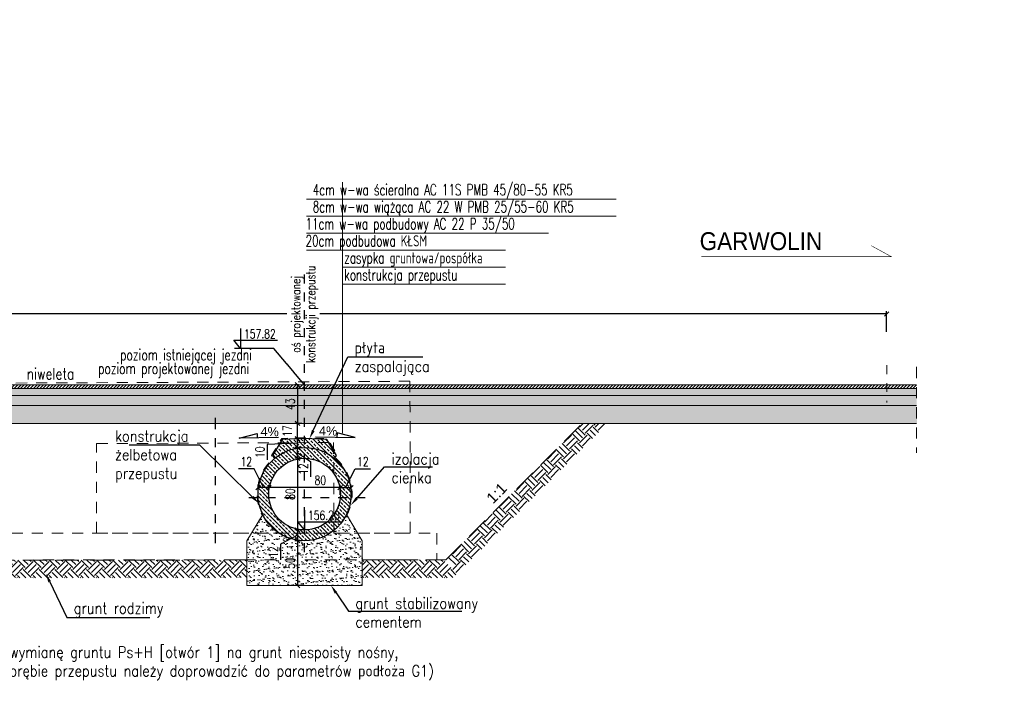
# Model space of a CAD drawing. Header units: metres. Extents: x 0 to 7550187, y 0 to 5738922.
# Tile 27 of 43: x 7549264.85 to 7549275.85, y 5738672.16 to 5738679.61. Entities that reach past the tile are written whole.
import ezdxf
from ezdxf import colors
from ezdxf.entities.mleader import LeaderData, LeaderLine
from ezdxf.enums import TextEntityAlignment as Align
from ezdxf.math import Vec2, Vec3

# ---------------------------------------------------------------- set-up
doc = ezdxf.new("R2010")
doc.units = ezdxf.units.M
doc.header["$PDSIZE"] = -1
for name, pattern in [('DASHDOT', [25.4, 12.7, -6.35, 0, -6.35]), ('DGN Style 4', [0.051488, 0.025744, -0.012872, 0, -0.012872]), ('HIDDEN', [0.375, 0.25, -0.125]), ('KRESKAKROPKA2', [0.5, 0.25, -0.125, 0, -0.125])]:
    doc.linetypes.add(name, pattern=pattern)
for name, color, linetype in [('__STYL_RZĘDNE', 4, 'Continuous'), ('_STYL_KONS_', 4, 'Continuous'), ('_STYL_OPISY', 7, 'Continuous'), ('_STYL_OSIE', 5, 'DASHDOT'), ('_STYL_WYMIARY', 7, 'Continuous')]:
    doc.layers.add(name, color=color, linetype=linetype)
for name, color, linetype, lineweight in [('_STYL_HATCH', 7, 'Continuous', 0), ('_STYL_JEZDNIA', 5, 'Continuous', 0), ('_STYL_KONS', 3, 'Continuous', 0), ('_STYL_KONS_CIENKIE', 5, 'Continuous', 0), ('_STYL_OPIS', 4, 'Continuous', 0), ('_STYL_TEREN', 4, 'Continuous', 0), ('Osie', 7, 'DGN Style 4', 0)]:
    doc.layers.add(name, color=color, linetype=linetype, lineweight=lineweight)
doc.styles.add('arial', font='arial.ttf', dxfattribs={"width": 0.9})
doc.styles.add('opis_1_50cm', font='arial.ttf', dxfattribs={"height": 12.5})
doc.styles.add('Romans', font='Romans.shx', dxfattribs={"width": 0.75})
doc.styles.get("Standard").update_dxf_attribs({"font": 'romans.shx', "width": 0.75})
doc.dimstyles.new('1-50', dxfattribs={"dimscale": 0.05, "dimtxt": 2, "dimasz": 1, "dimexe": 0.625, "dimexo": 0.625, "dimtad": 1, "dimdec": 0, "dimlfac": 100, "dimzin": 1, "dimtxsty": 'Standard', "dimblk": 'OBLIQUE', "dimcen": 1, "dimclrd": 256, "dimclre": 256, "dimclrt": 4, "dimadec": 0, "dimazin": 0, "dimtfac": 1, "dimtdec": 0, "dimtmove": 1, "dimatfit": 2, "dimfxl": 0, "dimtzin": 1, "dimarcsym": 0})
pattern_1 = [(45, (7549201.16452, 5738696.38601), (1e-17, 0.1767767), [0.125, -0.125]), (45, (7549201.13138, 5738696.41915), (1e-17, 0.1767767), [0.125, -0.125]), (45, (7549201.09823, 5738696.4523), (1e-17, 0.1767767), [0.125, -0.125]), (135, (7549201.09823, 5738696.4744), (-0.1767767, 3e-17), [0.125, -0.125]), (135, (7549201.13138, 5738696.50754), (-0.1767767, 3e-17), [0.125, -0.125]), (135, (7549201.16452, 5738696.54069), (-0.1767767, 3e-17), [0.125, -0.125])]

# ---------------------------------------------------------------- blocks, each defined once
blk = doc.blocks.new('_Oblique')
at = {"color": 0, "linetype": 'ByBlock', "lineweight": -2}
blk.add_line((-0.5, -0.5), (0.5, 0.5), dxfattribs=at)
blk = doc.blocks.new('*D37')
at = {"layer": '_STYL_WYMIARY', "lineweight": -2, "transparency": 16777216}
for p, q in [((7549259.533, 5738676.126), (7549259.533, 5738676.357)), ((7549274.533, 5738676.126), (7549274.533, 5738676.357)), ((7549274.533, 5738676.326), (7549259.533, 5738676.326))]:
    blk.add_line(p, q, dxfattribs=at)
at = {"layer": 'Defpoints', "color": 0, "transparency": 16777216}
for p in [(7549259.533, 5738676.326), (7549274.533, 5738675.754), (7549259.533, 5738675.414)]:
    blk.add_point(p, dxfattribs=at)
at = {"layer": '_STYL_WYMIARY', "lineweight": -2, "transparency": 16777216, "xscale": 0.05, "yscale": 0.05, "zscale": 0.05, "rotation": 180}
blk.add_blockref('_Oblique', (7549259.533, 5738676.326), dxfattribs=at)
at = {"layer": '_STYL_WYMIARY', "lineweight": -2, "transparency": 16777216, "xscale": 0.05, "yscale": 0.05, "zscale": 0.05}
blk.add_blockref('_Oblique', (7549274.533, 5738676.326), dxfattribs=at)
at = {"layer": '_STYL_WYMIARY', "color": 4, "transparency": 16777216, "insert": (7549261.114, 5738676.407), "char_height": 0.1, "attachment_point": 5}
blk.add_mtext('~', dxfattribs=at)
blk = doc.blocks.new('*D38')
at = {"layer": '_STYL_WYMIARY', "lineweight": -2, "transparency": 16777216}
for p, q in [((7549267.635, 5738674.305), (7549267.635, 5738674.418)), ((7549268.431, 5738674.387), (7549267.635, 5738674.387)), ((7549268.431, 5738674.305), (7549268.431, 5738674.418))]:
    blk.add_line(p, q, dxfattribs=at)
at = {"layer": 'Defpoints', "color": 0, "transparency": 16777216}
for p in [(7549267.635, 5738674.387), (7549267.635, 5738674.274), (7549268.431, 5738674.274)]:
    blk.add_point(p, dxfattribs=at)
at = {"layer": '_STYL_WYMIARY', "lineweight": -2, "transparency": 16777216, "xscale": 0.05, "yscale": 0.05, "zscale": 0.05, "rotation": 180}
blk.add_blockref('_Oblique', (7549267.635, 5738674.387), dxfattribs=at)
at = {"layer": '_STYL_WYMIARY', "lineweight": -2, "transparency": 16777216, "xscale": 0.05, "yscale": 0.05, "zscale": 0.05}
blk.add_blockref('_Oblique', (7549268.431, 5738674.387), dxfattribs=at)
at = {"layer": '_STYL_WYMIARY', "color": 4, "transparency": 16777216, "insert": (7549268.209, 5738674.468), "char_height": 0.1, "attachment_point": 5}
blk.add_mtext('80', dxfattribs=at)
blk = doc.blocks.new('*D39')
at = {"layer": '_STYL_WYMIARY', "lineweight": -2, "transparency": 16777216}
for p, q in [((7549268.002, 5738674.714), (7549267.923, 5738674.714)), ((7549267.954, 5738674.714), (7549267.954, 5738673.914)), ((7549268.002, 5738673.914), (7549267.923, 5738673.914))]:
    blk.add_line(p, q, dxfattribs=at)
at = {"layer": 'Defpoints', "color": 0, "transparency": 16777216}
for p in [(7549268.033, 5738674.714), (7549267.954, 5738673.914), (7549268.033, 5738673.914)]:
    blk.add_point(p, dxfattribs=at)
at = {"layer": '_STYL_WYMIARY', "lineweight": -2, "transparency": 16777216, "xscale": 0.05, "yscale": 0.05, "zscale": 0.05}
for p, rotation in [((7549267.954, 5738674.714), 90), ((7549267.954, 5738673.914), 270)]:
    blk.add_blockref('_Oblique', p, dxfattribs=dict(at, rotation=rotation))
at = {"layer": '_STYL_WYMIARY', "color": 4, "transparency": 16777216, "insert": (7549267.873, 5738674.314), "char_height": 0.1, "attachment_point": 5, "rotation": 90}
blk.add_mtext('80', dxfattribs=at)
blk = doc.blocks.new('*D40')
at = {"layer": '_STYL_WYMIARY', "lineweight": -2, "transparency": 16777216}
for p, q in [((7549268.002, 5738674.934), (7549267.923, 5738674.934)), ((7549267.954, 5738674.834), (7549267.954, 5738674.934)), ((7549267.954, 5738674.884), (7549267.616, 5738674.868)), ((7549267.616, 5738674.868), (7549267.616, 5738674.695)), ((7549268.002, 5738674.834), (7549267.923, 5738674.834))]:
    blk.add_line(p, q, dxfattribs=at)
at = {"layer": 'Defpoints', "color": 0, "transparency": 16777216}
for p in [(7549267.954, 5738674.934), (7549268.033, 5738674.934), (7549268.033, 5738674.834)]:
    blk.add_point(p, dxfattribs=at)
at = {"layer": '_STYL_WYMIARY', "lineweight": -2, "transparency": 16777216, "xscale": 0.05, "yscale": 0.05, "zscale": 0.05}
for p, rotation in [((7549267.954, 5738674.934), 90), ((7549267.954, 5738674.834), 270)]:
    blk.add_blockref('_Oblique', p, dxfattribs=dict(at, rotation=rotation))
at = {"layer": '_STYL_WYMIARY', "color": 4, "transparency": 16777216, "insert": (7549267.534, 5738674.782), "char_height": 0.1, "attachment_point": 5, "rotation": 90}
blk.add_mtext('10', dxfattribs=at)
blk = doc.blocks.new('*D41')
at = {"layer": '_STYL_WYMIARY', "lineweight": -2, "transparency": 16777216}
for p, q in [((7549267.954, 5738673.854), (7549267.765, 5738673.754)), ((7549268.002, 5738673.914), (7549267.923, 5738673.914)), ((7549267.954, 5738673.914), (7549267.954, 5738673.794)), ((7549267.765, 5738673.754), (7549267.765, 5738673.58)), ((7549268.002, 5738673.794), (7549267.923, 5738673.794))]:
    blk.add_line(p, q, dxfattribs=at)
at = {"layer": 'Defpoints', "color": 0, "transparency": 16777216}
for p in [(7549268.033, 5738673.914), (7549267.954, 5738673.794), (7549268.033, 5738673.794)]:
    blk.add_point(p, dxfattribs=at)
at = {"layer": '_STYL_WYMIARY', "lineweight": -2, "transparency": 16777216, "xscale": 0.05, "yscale": 0.05, "zscale": 0.05}
for p, rotation in [((7549267.954, 5738673.914), 90), ((7549267.954, 5738673.794), 270)]:
    blk.add_blockref('_Oblique', p, dxfattribs=dict(at, rotation=rotation))
at = {"layer": '_STYL_WYMIARY', "color": 4, "transparency": 16777216, "insert": (7549267.684, 5738673.667), "char_height": 0.1, "attachment_point": 5, "rotation": 90}
blk.add_mtext('12', dxfattribs=at)
blk = doc.blocks.new('*D42')
at = {"layer": '_STYL_WYMIARY', "lineweight": -2, "transparency": 16777216}
for p, q in [((7549268.002, 5738675.104), (7549267.923, 5738675.104)), ((7549267.954, 5738674.934), (7549267.954, 5738675.104)), ((7549268.002, 5738674.934), (7549267.923, 5738674.934))]:
    blk.add_line(p, q, dxfattribs=at)
at = {"layer": 'Defpoints', "color": 0, "transparency": 16777216}
for p in [(7549267.954, 5738675.104), (7549268.033, 5738675.104), (7549268.033, 5738674.934)]:
    blk.add_point(p, dxfattribs=at)
at = {"layer": '_STYL_WYMIARY', "lineweight": -2, "transparency": 16777216, "xscale": 0.05, "yscale": 0.05, "zscale": 0.05}
for p, rotation in [((7549267.954, 5738675.104), 90), ((7549267.954, 5738674.934), 270)]:
    blk.add_blockref('_Oblique', p, dxfattribs=dict(at, rotation=rotation))
at = {"layer": '_STYL_WYMIARY', "color": 4, "transparency": 16777216, "insert": (7549267.84, 5738675.019), "char_height": 0.1, "attachment_point": 5, "rotation": 90}
blk.add_mtext('17', dxfattribs=at)
blk = doc.blocks.new('*D43')
at = {"layer": '_STYL_WYMIARY', "lineweight": -2, "transparency": 16777216}
for p, q in [((7549267.965, 5738675.534), (7549267.923, 5738675.534)), ((7549267.954, 5738675.534), (7549267.954, 5738675.104)), ((7549268.002, 5738675.104), (7549267.923, 5738675.104))]:
    blk.add_line(p, q, dxfattribs=at)
at = {"layer": 'Defpoints', "color": 0, "transparency": 16777216}
for p in [(7549267.996, 5738675.534), (7549267.954, 5738675.104), (7549268.033, 5738675.104)]:
    blk.add_point(p, dxfattribs=at)
at = {"layer": '_STYL_WYMIARY', "lineweight": -2, "transparency": 16777216, "xscale": 0.05, "yscale": 0.05, "zscale": 0.05}
for p, rotation in [((7549267.954, 5738675.534), 90), ((7549267.954, 5738675.104), 270)]:
    blk.add_blockref('_Oblique', p, dxfattribs=dict(at, rotation=rotation))
at = {"layer": '_STYL_WYMIARY', "color": 4, "transparency": 16777216, "insert": (7549267.873, 5738675.319), "char_height": 0.1, "attachment_point": 5, "rotation": 90}
blk.add_mtext('43', dxfattribs=at)
blk = doc.blocks.new('*D44')
at = {"layer": '_STYL_WYMIARY', "lineweight": -2, "transparency": 16777216}
for p, q in [((7549268.002, 5738674.834), (7549267.923, 5738674.834)), ((7549267.954, 5738674.714), (7549267.954, 5738674.834)), ((7549268.002, 5738674.714), (7549267.923, 5738674.714)), ((7549267.954, 5738674.774), (7549268.099, 5738674.68)), ((7549268.099, 5738674.68), (7549268.099, 5738674.507))]:
    blk.add_line(p, q, dxfattribs=at)
at = {"layer": 'Defpoints', "color": 0, "transparency": 16777216}
for p in [(7549267.954, 5738674.834), (7549268.033, 5738674.834), (7549268.033, 5738674.714)]:
    blk.add_point(p, dxfattribs=at)
at = {"layer": '_STYL_WYMIARY', "lineweight": -2, "transparency": 16777216, "xscale": 0.05, "yscale": 0.05, "zscale": 0.05}
for p, rotation in [((7549267.954, 5738674.834), 90), ((7549267.954, 5738674.714), 270)]:
    blk.add_blockref('_Oblique', p, dxfattribs=dict(at, rotation=rotation))
at = {"layer": '_STYL_WYMIARY', "color": 4, "transparency": 16777216, "insert": (7549268.018, 5738674.594), "char_height": 0.1, "attachment_point": 5, "rotation": 90}
blk.add_mtext('12', dxfattribs=at)
blk = doc.blocks.new('*D45')
at = {"layer": '_STYL_WYMIARY', "lineweight": -2, "transparency": 16777216}
for p, q in [((7549268.492, 5738674.387), (7549268.597, 5738674.596)), ((7549268.597, 5738674.596), (7549268.77, 5738674.596)), ((7549268.431, 5738674.305), (7549268.431, 5738674.418)), ((7549268.431, 5738674.387), (7549268.552, 5738674.387)), ((7549268.552, 5738674.305), (7549268.552, 5738674.418))]:
    blk.add_line(p, q, dxfattribs=at)
at = {"layer": 'Defpoints', "color": 0, "transparency": 16777216}
for p in [(7549268.552, 5738674.387), (7549268.431, 5738674.274), (7549268.552, 5738674.274)]:
    blk.add_point(p, dxfattribs=at)
at = {"layer": '_STYL_WYMIARY', "lineweight": -2, "transparency": 16777216, "xscale": 0.05, "yscale": 0.05, "zscale": 0.05, "rotation": 180}
blk.add_blockref('_Oblique', (7549268.431, 5738674.387), dxfattribs=at)
at = {"layer": '_STYL_WYMIARY', "lineweight": -2, "transparency": 16777216, "xscale": 0.05, "yscale": 0.05, "zscale": 0.05}
blk.add_blockref('_Oblique', (7549268.552, 5738674.387), dxfattribs=at)
at = {"layer": '_STYL_WYMIARY', "color": 4, "transparency": 16777216, "insert": (7549268.684, 5738674.677), "char_height": 0.1, "attachment_point": 5}
blk.add_mtext('12', dxfattribs=at)
blk = doc.blocks.new('*D46')
at = {"layer": '_STYL_WYMIARY', "lineweight": -2, "transparency": 16777216}
for p, q in [((7549267.47, 5738674.596), (7549267.297, 5738674.596)), ((7549267.575, 5738674.387), (7549267.47, 5738674.596)), ((7549267.515, 5738674.305), (7549267.515, 5738674.418)), ((7549267.635, 5738674.387), (7549267.515, 5738674.387)), ((7549267.635, 5738674.305), (7549267.635, 5738674.418))]:
    blk.add_line(p, q, dxfattribs=at)
at = {"layer": 'Defpoints', "color": 0, "transparency": 16777216}
for p in [(7549267.515, 5738674.387), (7549267.515, 5738674.274), (7549267.635, 5738674.274)]:
    blk.add_point(p, dxfattribs=at)
at = {"layer": '_STYL_WYMIARY', "lineweight": -2, "transparency": 16777216, "xscale": 0.05, "yscale": 0.05, "zscale": 0.05, "rotation": 180}
blk.add_blockref('_Oblique', (7549267.515, 5738674.387), dxfattribs=at)
at = {"layer": '_STYL_WYMIARY', "lineweight": -2, "transparency": 16777216, "xscale": 0.05, "yscale": 0.05, "zscale": 0.05}
blk.add_blockref('_Oblique', (7549267.635, 5738674.387), dxfattribs=at)
at = {"layer": '_STYL_WYMIARY', "color": 4, "transparency": 16777216, "insert": (7549267.383, 5738674.677), "char_height": 0.1, "attachment_point": 5}
blk.add_mtext('12', dxfattribs=at)
blk = doc.blocks.new('*D365')
at = {"layer": '_STYL_WYMIARY', "lineweight": -2, "transparency": 16777216}
for p, q in [((7549268.002, 5738673.794), (7549267.923, 5738673.794)), ((7549267.954, 5738673.794), (7549267.954, 5738673.294)), ((7549268.002, 5738673.294), (7549267.923, 5738673.294))]:
    blk.add_line(p, q, dxfattribs=at)
at = {"layer": 'Defpoints', "color": 0, "transparency": 16777216}
for p in [(7549268.033, 5738673.794), (7549267.954, 5738673.294), (7549268.033, 5738673.294)]:
    blk.add_point(p, dxfattribs=at)
at = {"layer": '_STYL_WYMIARY', "lineweight": -2, "transparency": 16777216, "xscale": 0.05, "yscale": 0.05, "zscale": 0.05}
for p, rotation in [((7549267.954, 5738673.794), 90), ((7549267.954, 5738673.294), 270)]:
    blk.add_blockref('_Oblique', p, dxfattribs=dict(at, rotation=rotation))
at = {"layer": '_STYL_WYMIARY', "color": 4, "transparency": 16777216, "insert": (7549267.873, 5738673.544), "char_height": 0.1, "attachment_point": 5, "rotation": 90}
blk.add_mtext('50', dxfattribs=at)
blk = doc.blocks.new('1000')
at = {"color": 8, "linetype": 'KRESKAKROPKA2', "ltscale": 0.5}
blk.add_line((7482698.064, 5680539.739), (7482698.064, 5680538.26), dxfattribs=at)
at = {"layer": '_STYL_KONS_CIENKIE', "color": 6, "linetype": 'HIDDEN', "ltscale": 0.5}
for points in [[(7482700.242, 5680538.452), (7482700.241, 5680540.148), (7482695.791, 5680540.128), (7482695.792, 5680538.452), (7482700.243, 5680538.452)], [(7482696.741, 5680538.452), (7482696.741, 5680539.452), (7482699.388, 5680539.464), (7482699.392, 5680538.452)], [(7482696.741, 5680538.452), (7482700.542, 5680538.452), (7482700.542, 5680538.156), (7482695.492, 5680538.152), (7482695.492, 5680538.452), (7482695.792, 5680538.452)]]:
    blk.add_lwpolyline(points, dxfattribs=at)

msp = doc.modelspace()

# ---------------------------------------------------------------- hatches: boundary and pattern name
at = {"layer": '_STYL_HATCH', "transparency": 33554526}
h = msp.add_hatch(dxfattribs=at)
h.set_pattern_fill('CROSS', color=256, scale=0.12, angle=-0.571903)
h.set_pattern_definition([(359.428097, (7549381.383786, 5738745.586716), (0.0302979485, 0.0296990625), [0.015, -0.045]), (89.428097, (7549381.39121, 5738745.57914), (-0.0296990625, 0.0302979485), [0.015, -0.045])])
h.paths.add_polyline_path([(7549259.35588, 5738675.49393), (7549259.35446, 5738675.41413), (7549274.8674, 5738675.41413), (7549274.8674, 5738675.4941)])
h = msp.add_hatch(dxfattribs=at)
h.set_pattern_fill('ANSI31', color=256, scale=0.2, angle=-0.571903)
h.set_pattern_definition([(44.428097, (7549381.43989, 5738745.58782), (-0.0175003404, 0.0178532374), [])])
h.paths.add_polyline_path([(7549259.35588, 5738675.5341), (7549259.35588, 5738675.49411), (7549274.86819, 5738675.49413), (7549274.8674, 5738675.5341)])
h = msp.add_hatch(dxfattribs=at)
h.set_pattern_fill('ANSI38', color=256, scale=0.01, angle=359.126944)
h.set_pattern_definition([(44.1269440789, (179780.913634, -87743.651082), (-0.02210595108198, 0.02279011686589), []), (134.1269440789, (179780.913634, -87743.651082), (-0.06700201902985, 0.02347428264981), [0.079375, -0.047625])])
h.paths.add_polyline_path([(7549259.35446, 5738675.41413), (7549259.35588, 5738675.30415), (7549274.8674, 5738675.30415), (7549274.8674, 5738675.41413)])
h = msp.add_hatch(dxfattribs=at)
h.set_pattern_fill('AR-CONC', color=256, scale=0.001, angle=359.126944)
h.set_pattern_definition([(49.1269440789, (179723.71516, -87889.04194), (0.1819206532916, -0.0187132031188), [0.01905, -0.20955]), (354.126944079, (179723.71516, -87889.04194), (-0.032328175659, 0.1915716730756), [0.01524, -0.16764058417]), (99.578388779, (179723.73032, -87889.0435), (0.1495924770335, 0.172858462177), [0.0161900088, -0.1780902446]), (45.311144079, (179723.71593, -87888.99115), (0.2704069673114, -0.0461679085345), [0.028575, -0.314325]), (95.762501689, (179723.73846, -87888.995), (0.241146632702, 0.24378004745), [0.02428502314, -0.26713560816]), (350.311095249, (179723.71593, -87888.99115), (0.241146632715, 0.243780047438), [0.02285996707, -0.25145973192]), (20.1269440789, (179723.74113, -87889.00423), (0.1500385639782, -0.1045634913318), [0.01905, -0.20955]), (325.126944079, (179723.74113, -87889.00423), (0.0646013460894, 0.1832248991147), [0.01524, -0.16764]), (70.578389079, (179723.75364, -87889.01294), (0.214639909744, 0.0786614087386), [0.0161900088, -0.1780899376]), (36.6269440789, (179723.715157, -87889.04194), (0.00437661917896, 0.0844981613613), [0, -0.165608, 0, -0.17018, 0, -0.168275]), (6.6269440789, (179723.71516, -87889.04194), (0.068338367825, 0.0991508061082), [0, -0.097028, 0, -0.161798, 0, -0.064135]), (326.6269440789, (179723.65852, -87889.04108), (0.13548756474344, -0.00779408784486), [0, -0.0635, 0, -0.19812, 0, -0.26289]), (316.6269440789, (179723.63312, -87889.04069), (0.1484994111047, 0.0231664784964), [0, -0.08255, 0, -0.131572, 0, -0.18669])])
h.paths.add_polyline_path([(7549259.35588, 5738675.30415), (7549259.35588, 5738675.10418), (7549274.87133, 5738675.10418), (7549274.8674, 5738675.30415)])
h = msp.add_hatch(dxfattribs=at)
h.set_pattern_fill('EARTH', color=256, scale=0.5, angle=45)
h.set_pattern_definition(pattern_1)
h.paths.add_polyline_path([(7549267.47639, 5738673.60112), (7549267.47639, 5738673.60112), (7549267.53136, 5738673.60241)])
h.paths.add_polyline_path([(7549262.93199, 5738675.10418), (7549262.74443, 5738675.29174), (7549264.46162, 5738673.57781), (7549264.46542, 5738673.57813), (7549267.38896, 5738673.5781), (7549267.38896, 5738673.40351), (7549267.38896, 5738673.3814), (7549264.46724, 5738673.37737), (7549264.37219, 5738673.3844), (7549262.64966, 5738675.10418)])
h = msp.add_hatch(dxfattribs=at)
h.set_pattern_fill('EARTH', color=256, scale=0.5, angle=45)
h.set_pattern_definition(pattern_1)
h.paths.add_polyline_path([(7549268.59059, 5738673.6021), (7549268.5906, 5738673.6021), (7549268.53562, 5738673.60339)])
h.paths.add_polyline_path([(7549271.13499, 5738675.10418), (7549271.32255, 5738675.29174), (7549269.60537, 5738673.57781), (7549269.60157, 5738673.57813), (7549268.67793, 5738673.57909), (7549268.67793, 5738673.4045), (7549268.67803, 5738673.38238), (7549269.59975, 5738673.37737), (7549269.6948, 5738673.3844), (7549271.41732, 5738675.10418)])
at = {"layer": '_STYL_HATCH', "transparency": 33554687}
h = msp.add_hatch(dxfattribs=at)
h.set_pattern_fill('ANSI33', color=256, scale=0.01, angle=90)
h.set_pattern_definition([(135, (-26.265444, 18.2349), (-0.04490128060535, -0.04490128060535), []), (135, (-26.265444, 18.2798), (-0.04490128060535, -0.04490128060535), [0.03175, -0.015875])])
edge = h.paths.add_edge_path()
edge.add_line((7549267.69885, 5738674.71214), (7549267.67676, 5738674.74549))
edge.add_line((7549267.67676, 5738674.74549), (7549267.78349, 5738674.92443))
edge.add_line((7549267.78349, 5738674.92443), (7549268.03346, 5738674.9341))
edge.add_line((7549268.03346, 5738674.9341), (7549268.28349, 5738674.9241))
edge.add_line((7549268.28349, 5738674.9241), (7549268.39038, 5738674.7453))
edge.add_line((7549268.39038, 5738674.7453), (7549268.3683, 5738674.71195))
edge.add_arc((7549268.03346, 5738674.31903), 0.51623, 49.562461, 130.404093)
h = msp.add_hatch(dxfattribs=at)
h.set_pattern_fill('ANSI33', color=256, scale=0.01, angle=90)
h.set_pattern_definition([(135, (0, -7.573905), (-0.04490128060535, -0.04490128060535), []), (135, (3e-18, -7.529004), (-0.04490128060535, -0.04490128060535), [0.03175, -0.015875])])
edge = h.paths.add_edge_path()
edge.add_arc((7549268.03349, 5738674.3141), 0.52, 0, 360)
edge = h.paths.add_edge_path(flags=17)
edge.add_arc((7549268.03349, 5738674.3141), 0.4, 0, 360)
at = {"layer": '_STYL_HATCH', "linetype": 'Continuous', "transparency": 33554679}
h = msp.add_hatch(dxfattribs=at)
h.set_pattern_fill('AR-SAND', color=256, scale=0.041375)
h.set_pattern_definition([(37.5, (7489571.616805, 5739889.53693), (-0.00260635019, 0.07972233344), [0, -0.06289, 0, -0.0703375, 0, -0.067234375]), (7.5, (7489571.6168, 5739889.53693), (0.07322451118, 0.11676629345), [0, -0.0339275, 0, -0.05668375, 0, -0.021721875]), (327.5, (7489571.56591, 5739889.53693), (0.12884761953, 0.00023414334), [0, -0.0206875, 0, -0.074475, 0, -0.09723125]), (317.5, (7489571.56591, 5739889.53693), (0.12437848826, 0.0363138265), [0, -0.01034375, 0, -0.0488225, 0, -0.05585625])])
edge = h.paths.add_edge_path()
edge.add_line((7549268.67793, 5738673.7941), (7549268.50068, 5738674.08577))
edge.add_arc((7549268.0219, 5738674.32363), 0.53462, 281.524243, 333.582024, ccw=False)
edge.add_line((7549268.1287, 5738673.7998), (7549268.32802, 5738673.2941))
edge.add_line((7549268.32802, 5738673.2941), (7549268.67793, 5738673.2941))
edge.add_line((7549268.67793, 5738673.2941), (7549268.67793, 5738673.7941))
edge = h.paths.add_edge_path()
edge.add_arc((7549268.03917, 5738674.31972), 0.52758, 206.3548, 279.770421, ccw=False)
edge.add_line((7549267.56643, 5738674.08551), (7549267.38896, 5738673.7941))
edge.add_line((7549267.38896, 5738673.7941), (7549267.38896, 5738673.2941))
edge.add_line((7549267.38896, 5738673.2941), (7549268.32802, 5738673.2941))
edge.add_line((7549268.32802, 5738673.2941), (7549268.1287, 5738673.7998))

# ---------------------------------------------------------------- linework, layer by layer
for points in [[(7549267.74196, 5738674.94668), (7549267.3014, 5738674.93787), (7549267.50285, 5738674.99254), (7549267.50386, 5738674.94192)], [(7549268.15672, 5738674.95402), (7549268.59728, 5738674.94521), (7549268.39583, 5738674.99988), (7549268.39482, 5738674.94926)]]:
    msp.add_lwpolyline(points)
at = {"layer": '__STYL_RZĘDNE', "color": 4}
for points in [[(7549267.31893, 5738676.16153), (7549267.31893, 5738675.93945), (7549267.24321, 5738676.0312), (7549267.72983, 5738676.0312)], [(7549268.03349, 5738674.13619), (7549268.03349, 5738673.9141), (7549267.95777, 5738674.00586), (7549268.44439, 5738674.00586)]]:
    msp.add_lwpolyline(points, dxfattribs=at)
at = {"layer": '_STYL_HATCH', "color": 5, "linetype": 'Continuous'}
msp.add_lwpolyline([(7549267.56643, 5738674.08551), (7549267.38896, 5738673.7941), (7549267.38896, 5738673.2941), (7549268.67793, 5738673.2941), (7549268.67793, 5738673.7941), (7549268.50068, 5738674.08577)], dxfattribs=at)
at = {"layer": '_STYL_JEZDNIA', "color": 3}
msp.add_lwpolyline([(7549259.35588, 5738675.5341), (7549274.8674, 5738675.5341)], dxfattribs=at)
at = {"layer": '_STYL_JEZDNIA'}
for points in [[(7549259.35588, 5738675.4941), (7549274.8674, 5738675.4941)], [(7549259.35446, 5738675.41413), (7549274.8674, 5738675.41413)], [(7549260.61797, 5738675.30415), (7549274.8674, 5738675.30415)], [(7549259.35588, 5738675.10418), (7549274.8674, 5738675.10418)]]:
    msp.add_lwpolyline(points, dxfattribs=at)
at = {"layer": '_STYL_KONS', "color": 4, "linetype": 'HIDDEN', "ltscale": 0.4, "flags": 128}
msp.add_lwpolyline([(7549268.50683, 5738674.07566, 0.34279851), (7549268.38155, 5738674.71379), (7549268.40223, 5738674.74502), (7549268.28934, 5738674.93388), (7549268.0335, 5738674.94411), (7549267.77772, 5738674.93421), (7549267.66499, 5738674.74521), (7549267.68566, 5738674.71399, 0.34310303), (7549267.56028, 5738674.07542, 0.34310303)], format="xyb", dxfattribs=at)
at = {"layer": '_STYL_KONS_', "flags": 128}
msp.add_lwpolyline([(7549268.36833, 5738674.71195), (7549268.39042, 5738674.7453), (7549268.28353, 5738674.9241), (7549268.03349, 5738674.9341), (7549267.78353, 5738674.92443), (7549267.6768, 5738674.74549), (7549267.69888, 5738674.71214)], dxfattribs=at)
at = {"layer": '_STYL_KONS_'}
for radius in [0.52, 0.4]:
    msp.add_circle((7549268.03349, 5738674.3141), radius, dxfattribs=at)
at = {"layer": '_STYL_OPIS', "color": 5, "ltscale": 0.2}
for p, q in [((7549268.45512, 5738677.79749), (7549268.45512, 5738674.9953)), ((7549271.51373, 5738677.60749), (7549268.05334, 5738677.60749)), ((7549271.51373, 5738677.41749), (7549268.05334, 5738677.41749)), ((7549270.75849, 5738677.22749), (7549268.05334, 5738677.22749)), ((7549270.27845, 5738677.03749), (7549268.05334, 5738677.03749)), ((7549270.27845, 5738676.84749), (7549268.45512, 5738676.84749)), ((7549270.27845, 5738676.65749), (7549268.45512, 5738676.65749))]:
    msp.add_line(p, q, dxfattribs=at)
at = {"layer": '_STYL_OPISY', "color": 2, "linetype": 'Continuous', "const_width": 0.006}
msp.add_lwpolyline([(7549272.46193, 5738676.96497), (7549274.58531, 5738676.96497), (7549274.36216, 5738677.08761)], dxfattribs=at)
at = {"layer": '_STYL_OSIE', "linetype": 'KRESKAKROPKA2', "ltscale": 0.25}
msp.add_line((7549268.70947, 5738674.2741), (7549267.34176, 5738674.2741), dxfattribs=at)
at = {"layer": '_STYL_TEREN', "color": 7, "linetype": 'HIDDEN', "ltscale": 0.3}
msp.add_line((7549274.53349, 5738675.75442), (7549274.53349, 5738675.33813), dxfattribs=at)
at = {"layer": '_STYL_TEREN', "color": 7, "linetype": 'HIDDEN'}
for p, q in [((7549267.38896, 5738673.57908), (7549264.46106, 5738673.57512)), ((7549268.67793, 5738673.58159), (7549269.60944, 5738673.57863))]:
    msp.add_line(p, q, dxfattribs=at)
msp.add_lwpolyline([(7549269.60593, 5738673.57837), (7549269.60944, 5738673.57863), (7549271.13499, 5738675.10418)], dxfattribs=at)
at = {"layer": 'Osie', "color": 7, "linetype": 'HIDDEN', "ltscale": 0.5}
msp.add_line((7549274.8674, 5738675.73458), (7549274.8674, 5738674.77678), dxfattribs=at)

# ---------------------------------------------------------------- block references
msp.add_blockref('1000', (66568.96924, 58135.42592))

# ---------------------------------------------------------------- texts
at = {"style": 'opis_1_50cm'}
for s, insert, char_height, width, attachment_point, rotation in [('4%', (7549267.54075, 5738674.96213), 0.10125, 0.8922965, 7, 359.124726), ('4%', (7549268.19328, 5738674.96947), 0.10125, 0.8922965, 7, 359.124726), ('1:1', (7549270.30351, 5738674.36655), 0.1215, 1.0707557, 9, 45.377082)]:
    msp.add_mtext(s, dxfattribs=dict(at, insert=insert, char_height=char_height, width=width, attachment_point=attachment_point, rotation=rotation))
at = {"layer": '__STYL_RZĘDNE', "style": 'Romans', "width": 0.75}
for s, p in [('157.82', (7549267.53365, 5738676.05261)), ('156.20', (7549268.24821, 5738674.02727))]:
    msp.add_text(s, height=0.1, dxfattribs=at).set_placement(p, align=Align.CENTER)
at = {"layer": '_STYL_OPIS', "color": 5, "style": 'Romans'}
for s, width, p in [('4cm w-wa ścieralna AC 11S PMB 45/80-55 KR5 ', 0.675, (7549268.12473, 5738677.65037)), ('8cm w-wa wiążąca AC 22 W PMB 25/55-60 KR5 ', 0.675, (7549268.12473, 5738677.45996)), ('11cm w-wa podbudowy AC 22 P 35/50 ', 0.675, (7549268.0448, 5738677.26996)), ('20cm podbudowa KŁSM', 0.675, (7549268.0448, 5738677.07996)), ('zasypka gruntowa/pospółka ', 0.675, (7549268.47735, 5738676.88996)), ('konstrukcja przepustu', 0.675, (7549268.47735, 5738676.69996)), ('niweleta', 0.8, (7549264.93057, 5738675.59453))]:
    msp.add_text(s, height=0.125, dxfattribs=dict(at, width=width)).set_placement(p)
at = {"layer": '_STYL_OPIS', "color": 3, "style": 'arial', "width": 0.9}
msp.add_text('GARWOLIN', height=0.2, dxfattribs=at).set_placement((7549273.12912, 5738677.13871), align=Align.MIDDLE_CENTER)
at = {"layer": '_STYL_OPIS', "style": 'Romans', "width": 0.7}
for s, p in [('poziom istniejącej jezdni', (7549265.97411, 5738675.80804)), ('poziom projektowanej jezdni', (7549265.72774, 5738675.6553))]:
    msp.add_text(s, height=0.125, dxfattribs=at).set_placement(p)

# ---------------------------------------------------------------- dimensions: what is measured, and where the dimension line sits
at = {"layer": '_STYL_WYMIARY'}
dim = msp.add_linear_dim(base=(7549259.53349, 5738676.32624), p1=(7549274.53349, 5738675.75442), p2=(7549259.53349, 5738675.41413), text='~', dimstyle='1-50', override={"dimrnd": 100, "dimtmove": 0}, dxfattribs=at)
dim.commit()
dim.dimension.update_dxf_attribs({"geometry": '*D37', "text_midpoint": (7549261.11409, 5738676.32624), "dimtype": 160})
for base, p1, p2, picture, middle in [((7549267.95445, 5738675.10418), (7549267.99578, 5738675.5341), (7549268.03349, 5738675.10418), '*D43', (7549267.8732, 5738675.31914)), ((7549267.95445, 5738673.9141), (7549268.03349, 5738674.7141), (7549268.03349, 5738673.9141), '*D39', (7549267.8732, 5738674.3141))]:
    dim = msp.add_linear_dim(base=base, p1=p1, p2=p2, angle=90, dimstyle='1-50', dxfattribs=at)
    dim.commit()
    dim.dimension.update_dxf_attribs({"geometry": picture, "text_midpoint": middle})
for base, p1, p2, angle, picture, middle in [((7549267.95445, 5738675.10418), (7549268.03349, 5738674.9341), (7549268.03349, 5738675.10418), 90, '*D42', (7549267.92081, 5738675.01914)), ((7549267.95445, 5738674.9341), (7549268.03349, 5738674.8341), (7549268.03349, 5738674.9341), 90, '*D40', (7549267.61568, 5738674.83711)), ((7549267.95445, 5738674.8341), (7549268.03349, 5738674.7141), (7549268.03349, 5738674.8341), 90, '*D44', (7549268.09949, 5738674.64915)), ((7549267.51503, 5738674.3865), (7549267.6355, 5738674.2741), (7549267.51503, 5738674.2741), 180, '*D46', (7549267.43878, 5738674.59588)), ((7549267.95445, 5738673.7941), (7549268.03349, 5738673.9141), (7549268.03349, 5738673.7941), 270, '*D41', (7549267.76524, 5738673.72239)), ((7549267.95445, 5738673.2941), (7549268.03349, 5738673.7941), (7549268.03349, 5738673.2941), 270, '*D365', (7549267.95445, 5738673.5441))]:
    dim = msp.add_linear_dim(base=base, p1=p1, p2=p2, angle=angle, dimstyle='1-50', dxfattribs=at)
    dim.commit()
    dim.dimension.update_dxf_attribs({"geometry": picture, "text_midpoint": middle, "dimtype": 160})
dim = msp.add_linear_dim(base=(7549268.55195, 5738674.3865), p1=(7549268.43149, 5738674.2741), p2=(7549268.55195, 5738674.2741), dimstyle='1-50', dxfattribs=at)
dim.commit()
dim.dimension.update_dxf_attribs({"geometry": '*D45', "text_midpoint": (7549268.6282, 5738674.59588), "dimtype": 160})
dim = msp.add_linear_dim(base=(7549267.6355, 5738674.3865), p1=(7549268.43149, 5738674.2741), p2=(7549267.6355, 5738674.2741), dimstyle='1-50', override={"dimtmove": 2}, dxfattribs=at)
dim.commit()
dim.dimension.update_dxf_attribs({"geometry": '*D38', "text_midpoint": (7549268.20894, 5738674.46775), "dimtype": 160})

# ---------------------------------------------------------------- leaders
at = {"layer": '_STYL_OPIS', "color": 5}
ml = msp.add_multileader_mtext('Standard', dxfattribs=at)
ml.set_content('{\\W0.85;konstrukcja\\Pżelbetowa\\Pprzepustu}', color=5, style='Romans')
ml.set_leader_properties()
ml.build(insert=Vec2(0, 0))
ml.multileader.update_dxf_attribs({"text_left_attachment_type": 6, "text_right_attachment_type": 6, "dogleg_length": 0.03678, "arrow_head_size": 0.1})
ctx = ml.context
ctx.base_point, ctx.char_height, ctx.arrow_head_size, ctx.landing_gap_size, ctx.plane_origin = Vec3(7549265.87688, 5738674.85925), 0.125, 0.1, 0.04, Vec3(7549266.2186, 5738673.42517)
ctx.left_attachment, ctx.right_attachment = 6, 6
notes = []
notes.append((ctx, [(1, (1, 1, 0), (7549266.86389, 5738674.85925), (-1, 0), 0.03678, [(0, [(7549267.52384, 5738674.2109)], 0, [])])]))
ctx.mtext.insert, ctx.mtext.flow_direction = Vec3(7549265.91688, 5738675.02592), 5
ml = msp.add_multileader_mtext('Standard', dxfattribs=at)
ml.set_content('{\\W0.85;izolacja\\Pcienka}', color=5, style='Romans')
ml.set_leader_properties()
ml.build(insert=Vec2(0, 0))
ml.multileader.update_dxf_attribs({"text_left_attachment_type": 6, "text_right_attachment_type": 6, "dogleg_length": 0.03678, "arrow_head_size": 0.1})
ctx = ml.context
ctx.base_point, ctx.char_height, ctx.arrow_head_size, ctx.landing_gap_size, ctx.plane_origin = Vec3(7549268.96336, 5738674.62002), 0.125, 0.1, 0.04, Vec3(7549269.3661, 5738673.88019)
ctx.left_attachment, ctx.right_attachment = 6, 6
notes.append((ctx, [(1, (1, 1, 0), (7549268.92659, 5738674.62002), (1, 0), 0.03678, [(0, [(7549268.5491, 5738674.19033)], 0, [])])]))
ctx.mtext.insert, ctx.mtext.flow_direction = Vec3(7549269.00336, 5738674.77002), 5
at = {"layer": '_STYL_OPIS'}
ml = msp.add_multileader_mtext('Standard', dxfattribs=at)
ml.set_content('{\\Q0;\\W0.85;\\C256;grunt rodzimy}', color=5, style='Romans')
ml.set_leader_properties()
ml.build(insert=Vec2(0, 0))
ml.multileader.update_dxf_attribs({"text_left_attachment_type": 6, "text_right_attachment_type": 6, "dogleg_length": 0.03678, "arrow_head_size": 0.1})
ctx = ml.context
ctx.base_point, ctx.char_height, ctx.arrow_head_size, ctx.landing_gap_size, ctx.plane_origin = Vec3(7549265.4158, 5738672.93691), 0.125, 0.1, 0.04, Vec3(7549265.67621, 5738673.00042)
ctx.left_attachment, ctx.right_attachment = 6, 6
notes.append((ctx, [(1, (1, 1, 0), (7549265.37902, 5738672.93691), (1, 0), 0.03678, [(0, [(7549265.14378, 5738673.42475)], 0, [])])]))
ctx.mtext.insert, ctx.mtext.flow_direction = Vec3(7549265.4558, 5738673.10358), 5
ml = msp.add_multileader_mtext('Standard', dxfattribs=at)
ml.set_content('{\\Q0;\\W0.85;\\C256;grunt stabilizowany\\Pcementem}', color=5, style='Romans')
ml.set_leader_properties()
ml.build(insert=Vec2(0, 0))
ml.multileader.update_dxf_attribs({"text_left_attachment_type": 6, "text_right_attachment_type": 6, "dogleg_length": 0.03678, "arrow_head_size": 0.1})
ctx = ml.context
ctx.base_point, ctx.char_height, ctx.arrow_head_size, ctx.landing_gap_size, ctx.plane_origin = Vec3(7549268.56042, 5738673.00844), 0.125, 0.1, 0.04, Vec3(7549268.81989, 5738672.89548)
ctx.left_attachment, ctx.right_attachment = 6, 6
notes.append((ctx, [(1, (1, 1, 0), (7549268.52365, 5738673.00844), (1, 0), 0.03678, [(0, [(7549268.32802, 5738673.2941)], 0, [])])]))
ctx.mtext.insert, ctx.mtext.flow_direction = Vec3(7549268.60042, 5738673.15844), 5
ml = msp.add_multileader_mtext('Standard', dxfattribs=at)
ml.set_content('{\\W0.85;\\C256;(założono wymianę gruntu Ps+H [otwór 1] na grunt niespoisty nośny,\\Pgrunt w obrębie przepustu należy doprowadzić do parametrów podłoża G1)}', color=5, style='Romans')
ml.set_leader_properties()
ml.build(insert=Vec2(0, 0))
ml.multileader.update_dxf_attribs({"text_left_attachment_type": 6, "text_right_attachment_type": 6, "dogleg_length": 0.03678, "arrow_head_size": 0.1})
ctx = ml.context
ctx.base_point, ctx.char_height, ctx.arrow_head_size, ctx.landing_gap_size, ctx.plane_origin = Vec3(7549263.99159, 5738672.44537), 0.125, 0.1, 0.04, Vec3(7549264.252, 5738672.50888)
ctx.left_attachment, ctx.right_attachment = 6, 6
notes.append((ctx, [(0, (0, 0, 0), (0, 0), (1, 0), 1, [])]))
ctx.mtext.insert, ctx.mtext.flow_direction = Vec3(7549264.03159, 5738672.61204), 5
for ctx, leaders in notes:
    for number, flags, end, landing, length, lines in leaders:
        leader = LeaderData()
        leader.index, (leader.has_last_leader_line, leader.has_dogleg_vector, leader.attachment_direction) = number, flags
        leader.last_leader_point, leader.dogleg_vector, leader.dogleg_length = Vec3(end), Vec3(landing), length
        for number, points, colour, breaks in lines:
            line = LeaderLine()
            line.index, line.vertices, line.color, line.breaks = number, Vec3.list(points), colors.encode_raw_color(colour), breaks
            leader.lines.append(line)
        ctx.leaders.append(leader)

# ---------------------------------------------------------------- next in the draw order: texts
at = {"layer": '_STYL_OPIS', "ltscale": 0.1, "insert": (7549268.03558, 5738676.32163), "char_height": 0.1, "width": 1.2009794, "attachment_point": 5, "rotation": 90, "bg_fill": 3, "box_fill_scale": 1.5, "bg_fill_color": 256, "bg_fill_transparency": 0}
msp.add_mtext('oś projektowanej\\Pkonstrukcji przepustu', dxfattribs=at)

# ---------------------------------------------------------------- next in the draw order: linework, layer by layer
at = {"layer": '__STYL_RZĘDNE', "color": 5}
msp.add_lwpolyline([(7549268.03349, 5738675.5341), (7549267.69017, 5738675.93945), (7549267.24924, 5738675.93945)], dxfattribs=at)
at = {"layer": '_STYL_OSIE', "linetype": 'KRESKAKROPKA2', "ltscale": 0.25}
msp.add_line((7549268.03349, 5738673.66653), (7549268.03349, 5738676.79862), dxfattribs=at)

# ---------------------------------------------------------------- next in the draw order: leaders
at = {"layer": '_STYL_OPIS', "color": 5}
ml = msp.add_multileader_mtext('Standard', dxfattribs=at)
ml.set_content('{\\W0.85;płyta\\Pzaspalająca}', color=5, style='Romans')
ml.set_leader_properties()
ml.build(insert=Vec2(0, 0))
ml.multileader.update_dxf_attribs({"text_left_attachment_type": 6, "text_right_attachment_type": 6, "dogleg_length": 0.03678, "arrow_head_size": 0.1})
ctx = ml.context
ctx.base_point, ctx.char_height, ctx.arrow_head_size, ctx.landing_gap_size, ctx.plane_origin = Vec3(7549268.55259, 5738675.84528), 0.125, 0.1, 0.04, Vec3(7549269.00524, 5738676.10397)
ctx.left_attachment, ctx.right_attachment = 6, 6
notes = []
notes.append((ctx, [(0, (1, 1, 0), (7549268.51582, 5738675.84528), (1, 0), 0.03678, [(0, [(7549268.0878, 5738674.93193)], 0, [])])]))
ctx.mtext.insert, ctx.mtext.flow_direction = Vec3(7549268.59259, 5738676.01195), 5
at = {"layer": '_STYL_OPISY', "linetype": 'Continuous'}
ml = msp.add_multileader_mtext('Standard', dxfattribs=at)
ml.set_content('{\\fArial|b0|i0|c238|p34;\\W0.95;DW807}', color=256)
ml.set_leader_properties(linetype='Continuous')
ml.build(insert=Vec2(0, 0))
ml.multileader.update_dxf_attribs({"text_right_attachment_type": 6, "dogleg_length": 0.36, "arrow_head_size": 0.06532})
ctx = ml.context
ctx.base_point, ctx.char_height, ctx.arrow_head_size, ctx.landing_gap_size, ctx.plane_origin, ctx.plane_x_axis, ctx.plane_y_axis = Vec3(7549922.91842, 5738705.78773), 0.54432, 0.06532, 0.03266, Vec3(7549915.78608, 5738708.33501), Vec3(0.89807222, 0.43984802), Vec3(-0.43984802, 0.89807222)
ctx.right_attachment, ctx.text_align_type = 6, 2
notes.append((ctx, [(0, (0, 0, 0), (0, 0), (1, 0), 1, [])]))
ctx.mtext.insert, ctx.mtext.text_direction, ctx.mtext.rotation, ctx.mtext.alignment, ctx.mtext.flow_direction = Vec3(7549924.90976, 5738707.07125), Vec3(0.89807222, 0.43984802), 0.45542944, 3, 5
ml = msp.add_multileader_mtext('Standard', dxfattribs=at)
ml.set_content('{\\fArial|b0|i0|c238|p34;\\W0.95;GARWOLIN}', color=256)
ml.set_leader_properties(linetype='Continuous')
ml.build(insert=Vec2(0, 0))
ml.multileader.update_dxf_attribs({"text_right_attachment_type": 6, "dogleg_length": 0.36, "arrow_head_size": 0.054})
ctx = ml.context
ctx.base_point, ctx.char_height, ctx.arrow_head_size, ctx.landing_gap_size, ctx.plane_origin, ctx.plane_x_axis, ctx.plane_y_axis = Vec3(7549922.68643, 5738702.77508), 0.45, 0.054, 0.027, Vec3(7549916.82354, 5738705.09313), Vec3(0.91514998, 0.40311352), Vec3(-0.40311352, 0.91514998)
ctx.right_attachment, ctx.text_align_type = 6, 2
notes.append((ctx, [(0, (0, 0, 0), (0, 0), (1, 0), 1, [])]))
ctx.mtext.insert, ctx.mtext.text_direction, ctx.mtext.rotation, ctx.mtext.alignment, ctx.mtext.flow_direction = Vec3(7549925.5208, 5738704.27364), Vec3(0.91514998, 0.40311352), 0.41491651, 3, 5
ml = msp.add_multileader_mtext('Standard', dxfattribs=at)
ml.set_content('{\\fArial|b0|i0|c238|p34;\\W0.95;MACIEJOWICE}', color=256)
ml.set_leader_properties(linetype='Continuous')
ml.build(insert=Vec2(0, 0))
ml.multileader.update_dxf_attribs({"text_right_attachment_type": 6, "dogleg_length": 0.36, "arrow_head_size": 0.054})
ctx = ml.context
ctx.base_point, ctx.char_height, ctx.arrow_head_size, ctx.landing_gap_size, ctx.plane_origin, ctx.plane_x_axis, ctx.plane_y_axis = Vec3(7549898.48062, 5738695.72685), 0.45, 0.054, 0.027, Vec3(7549903.75997, 5738702.85813), Vec3(0.9196446, 0.39275158), Vec3(-0.39275158, 0.9196446)
ctx.right_attachment = 6
notes.append((ctx, [(0, (0, 0, 0), (0, 0), (1, 0), 1, [])]))
ctx.mtext.insert, ctx.mtext.text_direction, ctx.mtext.rotation, ctx.mtext.flow_direction = Vec3(7549898.41557, 5738695.9479), Vec3(0.9196446, 0.39275158), 0.40362169, 5
at = {"layer": '_STYL_OPISY'}
ml = msp.add_multileader_mtext('Standard', dxfattribs=at)
ml.set_content('{\\W0.85;\\C256;chodnik}', color=5, style='Romans')
ml.set_leader_properties(color=256, lineweight=-1)
ml.build(insert=Vec2(0, 0))
ml.multileader.update_dxf_attribs({"text_left_attachment_type": 6, "text_right_attachment_type": 6, "dogleg_length": 0.07355, "arrow_head_size": 0.2})
ctx = ml.context
ctx.base_point, ctx.char_height, ctx.arrow_head_size, ctx.landing_gap_size, ctx.plane_origin = Vec3(7549911.27105, 5738695.04221), 0.3, 0.2, 0.08, Vec3(7549912.20485, 5738694.70922)
ctx.left_attachment, ctx.right_attachment = 6, 6
notes.append((ctx, [(0, (0, 0, 0), (0, 0), (1, 0), 1, [])]))
ctx.mtext.insert, ctx.mtext.flow_direction = Vec3(7549911.35105, 5738695.40221), 5
for ctx, leaders in notes:
    for number, flags, end, landing, length, lines in leaders:
        leader = LeaderData()
        leader.index, (leader.has_last_leader_line, leader.has_dogleg_vector, leader.attachment_direction) = number, flags
        leader.last_leader_point, leader.dogleg_vector, leader.dogleg_length = Vec3(end), Vec3(landing), length
        for number, points, colour, breaks in lines:
            line = LeaderLine()
            line.index, line.vertices, line.color, line.breaks = number, Vec3.list(points), colors.encode_raw_color(colour), breaks
            leader.lines.append(line)
        ctx.leaders.append(leader)

doc.saveas('drawing.dxf')
